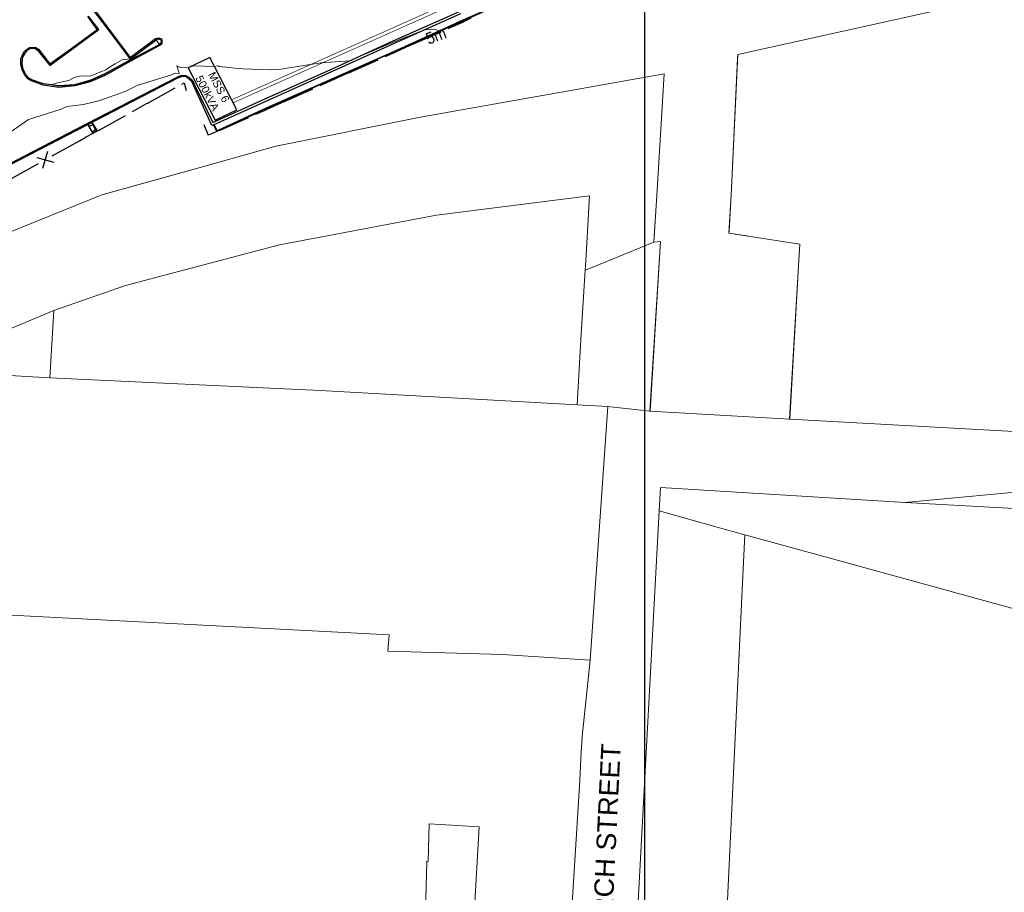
# Model space of a CAD drawing. Header units: millimetres. Extents: x -79464 to -76785, y -3788210 to -3782955.
# Tile 94 of 131: x -79080 to -78954, y -3783948 to -3783836. Entities that reach past the tile are written whole.
import ezdxf
from ezdxf.enums import TextEntityAlignment as Align

# ---------------------------------------------------------------- set-up
doc = ezdxf.new("R2010")
doc.units = ezdxf.units.MM
doc.header["$LTSCALE"] = 8
doc.header["$MEASUREMENT"] = 0
doc.linetypes.add('HIDDEN', pattern=[0.375, 0.25, -0.125])
doc.linetypes.add('PHANTOM2', pattern=[1.25, 0.625, -0.125, 0.125, -0.125, 0.125, -0.125])
for name, color, linetype in [('EDGE OF CONCRETE', 7, 'Continuous'), ('EDGE OF PAVING', 7, 'Continuous'), ('ELECTRICAL', 7, 'Continuous'), ('FENCE', 7, 'Continuous'), ('GRID', 7, 'Continuous'), ('LEGEND', 7, 'Continuous'), ('MCONTOUR1', 7, 'Continuous'), ('PRL - (Reticulation Layout)', 170, 'Continuous'), ('PRL - [Text]', 110, 'Continuous'), ('SG GIS CADASTRAL', 7, 'Continuous')]:
    doc.layers.add(name, color=color, linetype=linetype)
doc.styles.add('AGI32-Arial', font='arial.ttf')
doc.styles.add('ARIAL', font='arial.ttf')
doc.styles.add('Arial Narrow', font='arial.ttf', dxfattribs={"height": 1})

# ---------------------------------------------------------------- blocks, each defined once
blk = doc.blocks.new('11 kV MV CABLING')
at = {"layer": 'ELECTRICAL', "color": 1, "linetype": 'Continuous'}
for p, q in [((-76980.31, -3783827.75), (-76983.06, -3783829.09)), ((-76976.82, -3783834.49), (-76980.31, -3783827.75)), ((-76983.06, -3783829.09), (-76979.61, -3783835.8)), ((-76979.61, -3783835.8), (-76976.82, -3783834.49))]:
    blk.add_line(p, q, dxfattribs=at)
at = {"layer": 'PRL - (Reticulation Layout)', "linetype": 'HIDDEN', "const_width": 0.08, "elevation": 5.25}
blk.add_lwpolyline([(-76873.88, -3783762.51), (-76875.51, -3783761.3), (-76881.25, -3783755.88), (-76898.33, -3783771.94), (-76899.21, -3783790.83), (-76939.47, -3783816.24), (-76977.49, -3783833.2)], dxfattribs=at)
at = {"layer": 'PRL - (Reticulation Layout)', "linetype": 'PHANTOM2', "const_width": 0.08, "elevation": 5.25}
blk.add_lwpolyline([(-76875.67, -3783762.62), (-76875.77, -3783761.44), (-76881.17, -3783756.47), (-76888.65, -3783763.21), (-76897.94, -3783772.23), (-76898.52, -3783791.3), (-76939.2, -3783816.59), (-76977.29, -3783833.58)], dxfattribs=at)
at = {"layer": 'PRL - [Text]', "color": 2, "insert": (-76980.19, -3783828.46), "char_height": 1, "attachment_point": 1, "rotation": 297.5498, "style": 'AGI32-Arial'}
blk.add_mtext_dynamic_manual_height_columns('\\pxqc;MSS 6 \\P500kVA  ', width=6.4945, gutter_width=0.005, heights=[0], dxfattribs=at)

msp = doc.modelspace()

# ---------------------------------------------------------------- linework, layer by layer
at = {"layer": 'EDGE OF CONCRETE', "color": 252, "lineweight": 25}
for p, q in [((-79071.03, -3783848.91, 5.22), (-79071.57, -3783849.21, 5.24)), ((-79070.39, -3783849.92, 5.16), (-79071.03, -3783848.91, 5.22)), ((-79071.57, -3783849.21, 5.24), (-79070.99, -3783850.24, 5.15)), ((-79070.99, -3783850.24, 5.15), (-79070.39, -3783849.92, 5.16))]:
    msp.add_line(p, q, dxfattribs=at)
at = {"layer": 'EDGE OF PAVING', "color": 1, "lineweight": 25}
for p, q in [((-79016.89, -3783832.96, 4.83), (-79031.81, -3783839.69, 5.01)), ((-79016.93, -3783832.95, 4.9), (-79023.35, -3783835.78, 4.95)), ((-79071.01, -3783834.33, 4.73), (-79068.3, -3783837.9, 4.88)), ((-79068.16, -3783837.81, 4.75), (-79070.77, -3783834.34, 4.62)), ((-79032.69, -3783838.6, 4.94), (-79023.81, -3783834.68, 4.82)), ((-79032.52, -3783838.91, 5.07), (-79023.6, -3783834.93, 4.93)), ((-79070.39, -3783836.96, 4.71), (-79071.59, -3783835.31, 4.62)), ((-79070.16, -3783836.97, 4.82), (-79071.48, -3783835.26, 4.74)), ((-79023.35, -3783835.78, 4.95), (-79031.81, -3783839.62, 5.09)), ((-79073.64, -3783839.38, 4.74), (-79070.39, -3783836.96, 4.71)), ((-79073.54, -3783839.48, 4.86), (-79070.16, -3783836.97, 4.82)), ((-79068.3, -3783837.9, 4.88), (-79066.13, -3783840.77, 5)), ((-79066.08, -3783840.58, 4.89), (-79068.16, -3783837.81, 4.75)), ((-79066.13, -3783840.77, 5), (-79062.78, -3783838.29, 4.99)), ((-79062.88, -3783838.16, 4.84), (-79066.08, -3783840.58, 4.89)), ((-79062.47, -3783838.07, 4.84), (-79062.88, -3783838.16, 4.84)), ((-79062.78, -3783838.29, 4.99), (-79062.51, -3783838.17, 4.99)), ((-79062.51, -3783838.17, 4.99), (-79062.19, -3783838.32, 5.01)), ((-79062.05, -3783838.21, 4.86), (-79062.47, -3783838.07, 4.84)), ((-79062.13, -3783838.63, 5), (-79062.41, -3783838.93, 4.97)), ((-79062.02, -3783838.7, 4.89), (-79062.28, -3783839, 4.88)), ((-79062.19, -3783838.32, 5.01), (-79062.13, -3783838.63, 5)), ((-79062.01, -3783838.3, 4.86), (-79062.05, -3783838.21, 4.86)), ((-79062.02, -3783838.7, 4.89), (-79062.01, -3783838.3, 4.86)), ((-79040.34, -3783842.1, 5.03), (-79032.69, -3783838.6, 4.94)), ((-79080.03, -3783840.34, 4.69), (-79079.75, -3783839.79, 4.68)), ((-79079.89, -3783840.44, 4.83), (-79079.53, -3783839.84, 4.8)), ((-79079.75, -3783839.79, 4.68), (-79079.39, -3783839.49, 4.67)), ((-79079.53, -3783839.84, 4.8), (-79079.28, -3783839.6, 4.78)), ((-79079.39, -3783839.49, 4.67), (-79079.07, -3783839.29, 4.67)), ((-79079.28, -3783839.6, 4.78), (-79079.02, -3783839.43, 4.79)), ((-79079.07, -3783839.29, 4.67), (-79078.7, -3783839.23, 4.67)), ((-79079.02, -3783839.43, 4.79), (-79078.74, -3783839.39, 4.78)), ((-79078.74, -3783839.39, 4.78), (-79078.34, -3783839.43, 4.8)), ((-79078.7, -3783839.23, 4.67), (-79078.28, -3783839.28, 4.67)), ((-79078.34, -3783839.43, 4.8), (-79078.07, -3783839.62, 4.81)), ((-79078.28, -3783839.28, 4.67), (-79077.93, -3783839.49, 4.68)), ((-79078.07, -3783839.62, 4.81), (-79076.48, -3783841.62, 4.87)), ((-79077.93, -3783839.49, 4.68), (-79076.45, -3783841.37, 4.77)), ((-79076.48, -3783841.62, 4.87), (-79073.54, -3783839.48, 4.86)), ((-79076.45, -3783841.37, 4.77), (-79073.64, -3783839.38, 4.74)), ((-79062.41, -3783838.93, 4.97), (-79066.08, -3783840.86, 5.01)), ((-79062.28, -3783839, 4.88), (-79066, -3783841.02, 4.89)), ((-79040.2, -3783842.37, 5.14), (-79032.52, -3783838.91, 5.07)), ((-79031.81, -3783839.62, 5.09), (-79039.58, -3783843.04, 5.12)), ((-79031.81, -3783839.69, 5.01), (-79039.55, -3783843.11, 5.09)), ((-79080.21, -3783840.74, 4.69), (-79080.03, -3783840.34, 4.69)), ((-79080.18, -3783841.43, 4.72), (-79080.21, -3783840.74, 4.69)), ((-79080.04, -3783841.44, 4.86), (-79079.99, -3783840.77, 4.83)), ((-79079.99, -3783840.77, 4.83), (-79079.89, -3783840.44, 4.83)), ((-79066.08, -3783840.86, 5.01), (-79069.5, -3783842.73, 5.01)), ((-79066, -3783841.02, 4.89), (-79069.4, -3783842.89, 4.9)), ((-79080.04, -3783842.16, 4.75), (-79080.18, -3783841.43, 4.72)), ((-79079.88, -3783842.09, 4.88), (-79080.04, -3783841.44, 4.86)), ((-79079.72, -3783842.76, 4.79), (-79080.04, -3783842.16, 4.75)), ((-79079.61, -3783842.71, 4.92), (-79079.88, -3783842.09, 4.88)), ((-79048.98, -3783845.96, 5.11), (-79040.34, -3783842.1, 5.03)), ((-79048.86, -3783846.26, 5.22), (-79040.2, -3783842.37, 5.14)), ((-79079.26, -3783843.31, 4.81), (-79079.72, -3783842.76, 4.79)), ((-79079.17, -3783843.21, 4.95), (-79079.61, -3783842.71, 4.92)), ((-79078.95, -3783843.53, 4.82), (-79079.26, -3783843.31, 4.81)), ((-79078.9, -3783843.4, 4.96), (-79079.17, -3783843.21, 4.95)), ((-79077.31, -3783844.12, 4.86), (-79078.95, -3783843.53, 4.82)), ((-79077.28, -3783843.97, 4.98), (-79078.9, -3783843.4, 4.96)), ((-79071.32, -3783843.55, 5.02), (-79073.3, -3783844.08, 5.04)), ((-79071.29, -3783843.69, 4.89), (-79073.27, -3783844.22, 4.91)), ((-79069.5, -3783842.73, 5.01), (-79071.32, -3783843.55, 5.02)), ((-79069.4, -3783842.89, 4.9), (-79071.29, -3783843.69, 4.89)), ((-79064.76, -3783845.5, 5.05), (-79060.03, -3783843.06, 5.02)), ((-79059.98, -3783843.18, 5.16), (-79064.66, -3783845.61, 5.2)), ((-79060.03, -3783843.06, 5.02), (-79059.66, -3783842.9, 5.01)), ((-79059.65, -3783843.1, 5.17), (-79059.98, -3783843.18, 5.16)), ((-79059.66, -3783842.9, 5.01), (-79059.31, -3783842.87, 5.04)), ((-79059.31, -3783843.03, 5.17), (-79059.65, -3783843.1, 5.17)), ((-79059.31, -3783842.87, 5.04), (-79058.97, -3783842.9, 5.03)), ((-79058.98, -3783843.06, 5.18), (-79059.31, -3783843.03, 5.17)), ((-79058.71, -3783843.21, 5.2), (-79058.98, -3783843.06, 5.18)), ((-79058.97, -3783842.9, 5.03), (-79058.61, -3783843.09, 5.05)), ((-79058.23, -3783843.67, 5.2), (-79058.71, -3783843.21, 5.2)), ((-79058.61, -3783843.09, 5.05), (-79058.1, -3783843.58, 5.07)), ((-79055.63, -3783849.33, 5.28), (-79058.23, -3783843.67, 5.2)), ((-79058.1, -3783843.58, 5.07), (-79057.86, -3783844.1, 5.08)), ((-79039.58, -3783843.04, 5.12), (-79048.56, -3783847.06, 5.24)), ((-79039.55, -3783843.11, 5.09), (-79048.54, -3783847.15, 5.19)), ((-79075.31, -3783844.41, 4.9), (-79077.31, -3783844.12, 4.86)), ((-79075.31, -3783844.23, 5.02), (-79077.28, -3783843.97, 4.98)), ((-79073.3, -3783844.08, 5.04), (-79075.31, -3783844.23, 5.02)), ((-79073.27, -3783844.22, 4.91), (-79075.31, -3783844.41, 4.9)), ((-79057.86, -3783844.1, 5.08), (-79055.49, -3783848.94, 5.21)), ((-79073.08, -3783849.8, 5.12), (-79064.76, -3783845.5, 5.05)), ((-79064.66, -3783845.61, 5.2), (-79073.04, -3783849.97, 5.23)), ((-79055.49, -3783848.94, 5.21), (-79048.98, -3783845.96, 5.11)), ((-79055.34, -3783849.19, 5.31), (-79048.86, -3783846.26, 5.22)), ((-79048.54, -3783847.15, 5.19), (-79055.01, -3783850.1, 5.29)), ((-79048.56, -3783847.06, 5.24), (-79054.95, -3783850, 5.35)), ((-79082.93, -3783854.87, 5.08), (-79073.08, -3783849.8, 5.12)), ((-79073.04, -3783849.97, 5.23), (-79082.79, -3783855, 5.26)), ((-79055.44, -3783849.23, 5.31), (-79055.63, -3783849.33, 5.28)), ((-79055.01, -3783850.1, 5.29), (-79055.44, -3783849.23, 5.31)), ((-79054.95, -3783850, 5.35), (-79055.34, -3783849.19, 5.31))]:
    msp.add_line(p, q, dxfattribs=at)
at = {"layer": 'ELECTRICAL', "color": 1, "lineweight": 25}
for p, q in [((-79071.43, -3783849.42, 3.47), (-79070.95, -3783849.17, 3.42)), ((-79071.43, -3783849.42, 3.42), (-79071.08, -3783850.11, 3.47)), ((-79070.6, -3783849.86, 3.42), (-79071.08, -3783850.11, 3.47)), ((-79070.6, -3783849.86, 3.47), (-79070.95, -3783849.17, 3.42))]:
    msp.add_line(p, q, dxfattribs=at)
at = {"layer": 'FENCE', "color": 216, "lineweight": 25}
for p, q in [((-79025.24, -3783836.85, 4.88), (-79023.27, -3783835.97, 5.04)), ((-79022.35, -3783835.53, 4.83), (-79023.27, -3783835.97, 4.83)), ((-79029.81, -3783838.88, 4.87), (-79026.15, -3783837.26, 5.04)), ((-79025.24, -3783836.85, 4.78), (-79025.24, -3783836.85, 5.04)), ((-79033.36, -3783840.46, 5.05), (-79031.77, -3783839.76, 5.1)), ((-79029.81, -3783838.88, 4.99), (-79031.77, -3783839.76, 5.04)), ((-79037.93, -3783842.49, 5.05), (-79034.27, -3783840.87, 5.1)), ((-79033.36, -3783840.46, 5.03), (-79033.36, -3783840.46, 5.1)), ((-79037.93, -3783842.49, 5.09), (-79039.51, -3783843.19, 5.1)), ((-79059.49, -3783844.01, 5.24), (-79059.21, -3783843.85, 5.2)), ((-79059.21, -3783843.85, 5.1), (-79058.92, -3783844.81, 5.24)), ((-79041.72, -3783844.18, 5.12), (-79039.51, -3783843.19, 5.17)), ((-79063.86, -3783846.44, 5.23), (-79060.37, -3783844.49, 5.2)), ((-79059.49, -3783844.01, 5.25), (-79059.49, -3783844.01, 5.2)), ((-79046.28, -3783846.23, 5.11), (-79042.63, -3783844.59, 5.17)), ((-79041.72, -3783844.18, 5.09), (-79041.72, -3783844.18, 5.17)), ((-79046.28, -3783846.23, 5.15), (-79048.49, -3783847.22, 5.17)), ((-79065.85, -3783847.53, 5.2), (-79064.15, -3783846.59, 5.21)), ((-79065.85, -3783847.53, 5.19), (-79065.85, -3783847.53, 5.21)), ((-79063.86, -3783846.44, 5.2), (-79064.15, -3783846.59, 5.2)), ((-79050, -3783847.88, 5.19), (-79048.49, -3783847.22, 5.27)), ((-79070.23, -3783849.94, 5.2), (-79066.72, -3783848.01, 5.21)), ((-79054.58, -3783849.9, 5.19), (-79050.92, -3783848.29, 5.27)), ((-79050, -3783847.88, 5.14), (-79050, -3783847.88, 5.27)), ((-79070.23, -3783849.94, 5.21), (-79071.93, -3783850.88, 5.21)), ((-79056.66, -3783849.19, 5.29), (-79056.09, -3783850.56, 5.25)), ((-79054.58, -3783849.9, 5.25), (-79056.09, -3783850.56, 5.27)), ((-79076.17, -3783853.23, 5.21), (-79072.67, -3783851.29, 5.21)), ((-79072.67, -3783851.29, 5.21), (-79071.93, -3783850.88, 5.21)), ((-79072.67, -3783851.29, 5.22), (-79072.67, -3783851.29, 5.21)), ((-79077.35, -3783854.81, 5.21), (-79076.73, -3783852.63, 5.21)), ((-79078.13, -3783853.41, 5.21), (-79075.95, -3783854.03, 5.21)), ((-79081.41, -3783856.15, 5.21), (-79077.92, -3783854.2, 5.21))]:
    msp.add_line(p, q, dxfattribs=at)
at = {"layer": 'GRID', "color": 9}
msp.add_lwpolyline([(-79000, -3783217.04), (-79000, -3784493.28)], dxfattribs=at)
at = {"layer": 'MCONTOUR1', "color": 8, "lineweight": 9, "elevation": 5}
for points in [[(-79030.18, -3783839.05), (-79030.18, -3783839.05), (-79031.47, -3783839.54), (-79030.88, -3783839.26), (-79029.41, -3783838.6), (-79028.81, -3783838.34), (-79028.78, -3783838.33), (-79026.34, -3783837.14), (-79027.14, -3783836.95), (-79028.29, -3783837.02), (-79032.6, -3783838.75), (-79037.95, -3783841.01), (-79041.62, -3783841.27), (-79043.27, -3783841.51), (-79047.04, -3783842.11), (-79048.07, -3783842.18), (-79048.09, -3783842.18), (-79051.59, -3783842.03), (-79052.7, -3783841.93), (-79053.82, -3783841.8), (-79054.68, -3783841.73), (-79054.78, -3783841.63), (-79055.42, -3783841.71), (-79058, -3783841.66), (-79058.46, -3783841.82), (-79059.72, -3783841.88), (-79060.12, -3783841.63), (-79059.83, -3783842.6), (-79059.82, -3783842.65), (-79060.3, -3783842.58), (-79060.82, -3783842.79), (-79065.13, -3783844.12), (-79065.14, -3783844.12), (-79066.78, -3783844.94), (-79070.16, -3783846.14), (-79072.14, -3783846.61), (-79073.19, -3783846.73), (-79074.29, -3783846.88), (-79075.01, -3783847.21), (-79079.21, -3783848.55), (-79079.22, -3783848.56), (-79081.61, -3783850.22)], [(-79062.18, -3783838.32), (-79062.15, -3783838.55), (-79062.15, -3783838.63), (-79062.45, -3783838.82), (-79062.74, -3783838.34), (-79062.51, -3783838.2), (-79062.37, -3783838.24), (-79062.21, -3783838.31), (-79062.18, -3783838.31)], [(-79066.07, -3783840.87), (-79065.14, -3783840.36), (-79066.02, -3783840.71), (-79065.92, -3783840.61), (-79066.13, -3783840.77), (-79066.15, -3783840.75), (-79067.18, -3783840.89), (-79068.06, -3783841.38), (-79068.91, -3783841.92), (-79069.27, -3783842.16), (-79069.37, -3783842.21), (-79069.83, -3783842.39), (-79071.29, -3783842.98), (-79072.49, -3783842.91), (-79073.35, -3783843.13), (-79074.02, -3783843.52), (-79075.49, -3783843.82), (-79076.29, -3783844.1), (-79075.31, -3783844.27), (-79073.86, -3783844.17), (-79073.29, -3783844.12), (-79072.76, -3783843.98), (-79071.32, -3783843.57), (-79071.03, -3783843.45), (-79069.48, -3783842.75), (-79066.07, -3783840.87)]]:
    msp.add_lwpolyline(points, dxfattribs=at)
at = {"layer": 'SG GIS CADASTRAL', "color": 7, "lineweight": 18}
for p, q in [((-78952.76, -3783832.36), (-78987.99, -3783840.2)), ((-78987.99, -3783840.2), (-78988.85, -3783858.28)), ((-78988.85, -3783858.28), (-78988.03, -3783840.71)), ((-78988.03, -3783840.71), (-78987.99, -3783840.2)), ((-78997.46, -3783842.69), (-79008.54, -3783844.64)), ((-78998.42, -3783858.32), (-78997.46, -3783842.69)), ((-79008.54, -3783844.64), (-79028.6, -3783848.2)), ((-79028.6, -3783848.2), (-79047.4, -3783851.98)), ((-79047.4, -3783851.98), (-79057.89, -3783854.91)), ((-79057.89, -3783854.91), (-79069.8, -3783858.23)), ((-79069.63, -3783858.18), (-79057.89, -3783854.91)), ((-79069.8, -3783858.23), (-79090.04, -3783866.46)), ((-79069.8, -3783858.23), (-79069.63, -3783858.18)), ((-79007.06, -3783858.37), (-79026.73, -3783860.86)), ((-79007.56, -3783866.73), (-79007.06, -3783858.37)), ((-78998.42, -3783858.32), (-78998.79, -3783864.28)), ((-78998.79, -3783864.32), (-78998.42, -3783858.32)), ((-78988.85, -3783858.28), (-78989.14, -3783863.14)), ((-78989.13, -3783862.86), (-78988.85, -3783858.28)), ((-79026.73, -3783860.86), (-79046.94, -3783864.67)), ((-78989.13, -3783862.88), (-78989.13, -3783862.86)), ((-78989.14, -3783863.14), (-78989.13, -3783862.88)), ((-78986.81, -3783863.51), (-78989.14, -3783863.14)), ((-78989.14, -3783863.14), (-78986.68, -3783863.53)), ((-78986.68, -3783863.53), (-78986.81, -3783863.51)), ((-78980.03, -3783864.58), (-78986.68, -3783863.53)), ((-78986.68, -3783863.53), (-78980.03, -3783864.58)), ((-79046.94, -3783864.67), (-79066.75, -3783869.9)), ((-78998.79, -3783864.32), (-79007.59, -3783867.91)), ((-78999.32, -3783886.05), (-78997.96, -3783864.22)), ((-78997.96, -3783864.24), (-78999.29, -3783886.05)), ((-78997.96, -3783864.22), (-78998.79, -3783864.32)), ((-78998.79, -3783864.28), (-78998.79, -3783864.32)), ((-78997.96, -3783864.22), (-78997.96, -3783864.24)), ((-78980.03, -3783864.58), (-78980.2, -3783867.38)), ((-79008.13, -3783876.11), (-79007.63, -3783867.92)), ((-79007.63, -3783867.92), (-79007.56, -3783866.73)), ((-79007.59, -3783867.91), (-79007.63, -3783867.92)), ((-78981.34, -3783887.05), (-78980.2, -3783867.38)), ((-78980.2, -3783867.38), (-78981.33, -3783887.07)), ((-79066.75, -3783869.9), (-79075.97, -3783873.1)), ((-79091.75, -3783879.68), (-79075.97, -3783873.1)), ((-79075.97, -3783873.1), (-79076.45, -3783881.76)), ((-79008.67, -3783885.21), (-79008.13, -3783876.11)), ((-79076.45, -3783881.76), (-79087.48, -3783881.14)), ((-79076.45, -3783881.76), (-79041.72, -3783883.37)), ((-79041.72, -3783883.37), (-79008.67, -3783885.21)), ((-79004.7, -3783885.43), (-79008.67, -3783885.21)), ((-79004.7, -3783885.43), (-79006.99, -3783918.08)), ((-78999.32, -3783886.05), (-79004.7, -3783885.43)), ((-78999.29, -3783886.05), (-78999.32, -3783886.05)), ((-78981.33, -3783887.07), (-78999.32, -3783886.05)), ((-78981.33, -3783887.07), (-78981.34, -3783887.05)), ((-78904.49, -3783891.35), (-78981.33, -3783887.07)), ((-78965.17, -3783897.67), (-78910.52, -3783892.51)), ((-78998.12, -3783898.85), (-78997.96, -3783895.86)), ((-78997.96, -3783895.86), (-78966.48, -3783897.79)), ((-78966.48, -3783897.79), (-78965.17, -3783897.67)), ((-78919.14, -3783900.43), (-78966.48, -3783897.79)), ((-79002.03, -3783971.21), (-78998.12, -3783898.85)), ((-78998.12, -3783898.85), (-78990.82, -3783900.91)), ((-78990.82, -3783900.91), (-78987.12, -3783901.93)), ((-78987.12, -3783901.93), (-78987.37, -3783907.21)), ((-78987.12, -3783901.93), (-78976.29, -3783904.9)), ((-78976.29, -3783904.9), (-78930.37, -3783917.59)), ((-78987.37, -3783907.21), (-78990.17, -3783966.9)), ((-79090.4, -3783911.83), (-79032.84, -3783914.79)), ((-79032.84, -3783914.79), (-79033, -3783916.89)), ((-79033, -3783916.89), (-79018.27, -3783917.34)), ((-79018.27, -3783917.34), (-79006.99, -3783918.08)), ((-79006.99, -3783918.08), (-79008.01, -3783927.89)), ((-79008.01, -3783927.89), (-79008.18, -3783930.66)), ((-79008.18, -3783930.66), (-79008.34, -3783933.55)), ((-79008.34, -3783933.55), (-79010.61, -3783970.18)), ((-79027.83, -3783943.93), (-79027.71, -3783939.11)), ((-79027.71, -3783939.11), (-79021.27, -3783939.5)), ((-79021.27, -3783939.5), (-79022.97, -3783969.95)), ((-79028.15, -3783950.45), (-79028.01, -3783943.92)), ((-79028.01, -3783943.92), (-79027.83, -3783943.93))]:
    msp.add_line(p, q, dxfattribs=at)

# ---------------------------------------------------------------- texts
at = {"layer": 'MCONTOUR1', "color": 251, "style": 'Arial Narrow', "width": 0.9}
msp.add_text('5m', height=1.5, rotation=20.701, dxfattribs=at).set_placement((-79026.81, -3783837.78, 4.83), align=Align.MIDDLE)
at = {"layer": 'SG GIS CADASTRAL', "color": 7, "lineweight": 18, "style": 'ARIAL'}
msp.add_text('CHURCH STREET', height=2.5, rotation=87.2172, dxfattribs=at).set_placement((-79003.75, -3783958.73), align=Align.BOTTOM_LEFT)

# ---------------------------------------------------------------- next in the draw order: block references
at = {"layer": 'LEGEND'}
msp.add_blockref('11 kV MV CABLING', (-2075.6, -12.81), dxfattribs=at)

doc.saveas('drawing.dxf')
